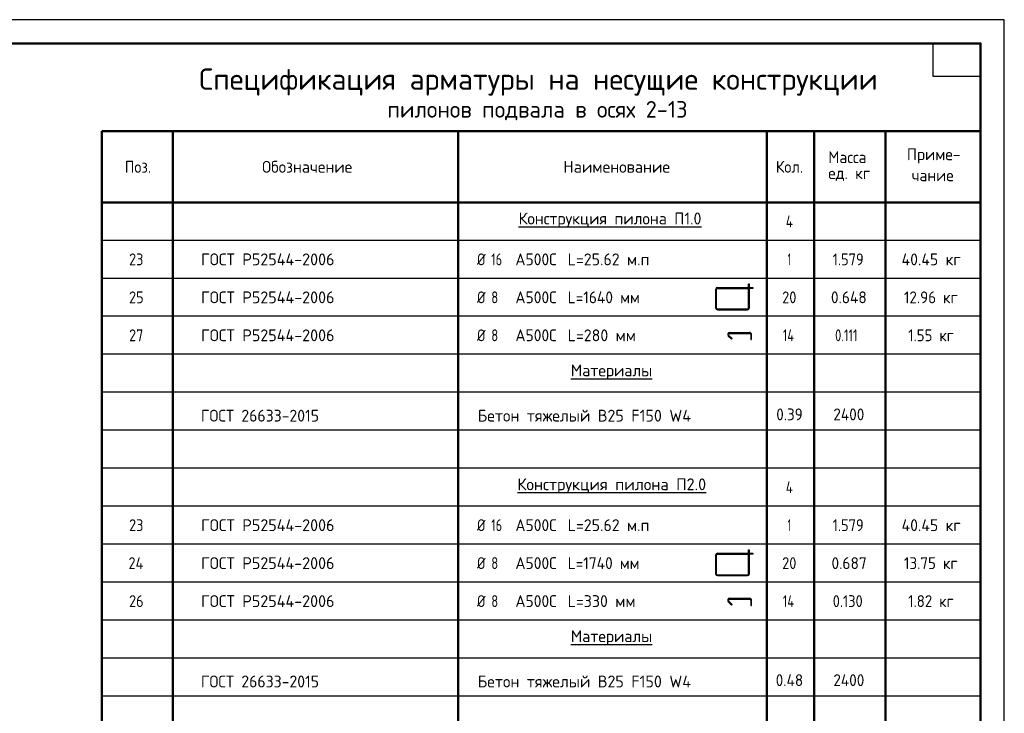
# Model space of a CAD drawing. Header units: millimetres. Extents: x 0 to 42000, y 0 to 29700.
# Tile 4 of 4: x 21273 to 42000, y 15086 to 29700. Entities that reach past the tile are written whole.
import ezdxf

# ---------------------------------------------------------------- set-up
doc = ezdxf.new("R2010")
doc.units = ezdxf.units.MM
doc.layers.add('Standard', color=7, linetype='Continuous', lineweight=25)
doc.styles.add('ISOCPEUR', font='txt')

msp = doc.modelspace()

# ---------------------------------------------------------------- linework, layer by layer
at = {"layer": 'Standard', "color": 7, "linetype": 'Continuous', "lineweight": 35, "transparency": 33554687}
for p, q in [((41500, 27600), (41500, 20500)), ((41500, 27200), (41500, 20100))]:
    msp.add_line(p, q, dxfattribs=at)
at = {"layer": 'Standard', "color": 7, "linetype": 'Continuous', "lineweight": 50, "transparency": 33554687}
for p, q in [((41500, 27350), (23000, 27350)), ((23000, 27350), (23000, 25850)), ((24500, 27350), (24500, 25850)), ((30500, 27350), (30500, 25850)), ((37000, 27350), (37000, 25850)), ((38000, 27350), (38000, 25850)), ((39500, 27350), (39500, 25850)), ((41500, 27350), (41500, 25850)), ((41500, 27100), (41500, 23200)), ((41500, 25850), (23000, 25850)), ((23000, 25850), (23000, 9050)), ((24500, 25850), (24500, 9050)), ((30500, 25850), (30500, 9050)), ((37000, 25850), (37000, 9050)), ((38000, 25850), (38000, 9050)), ((39500, 25850), (39500, 9050)), ((41500, 25850), (41500, 9050))]:
    msp.add_line(p, q, dxfattribs=at)
at = {"layer": 'Standard', "color": 7, "linetype": 'Continuous', "lineweight": -3, "transparency": 33554687}
for p, q in [((41500, 25050), (23000, 25050)), ((41500, 24250), (23000, 24250)), ((35959, 24057), (36612, 24057)), ((35926, 23621), (35926, 24024)), ((35944, 23621), (35944, 24024)), ((35959, 24039), (36612, 24039)), ((41500, 23450), (23000, 23450)), ((35959, 23606), (36597, 23606)), ((35959, 23588), (36597, 23588)), ((36221, 23111), (36636, 23111)), ((36221, 23091), (36637, 23091)), ((41500, 22650), (23000, 22650)), ((41500, 21850), (23000, 21850)), ((41500, 21050), (23000, 21050)), ((41500, 20250), (23000, 20250)), ((41500, 19450), (23000, 19450)), ((41500, 18650), (23000, 18650)), ((35959, 18457), (36612, 18457)), ((35926, 18021), (35926, 18424)), ((35944, 18021), (35944, 18424)), ((35959, 18439), (36612, 18439)), ((41500, 17850), (23000, 17850)), ((35959, 18006), (36597, 18006)), ((35959, 17988), (36597, 17988)), ((36221, 17511), (36636, 17511)), ((36221, 17491), (36637, 17491)), ((41500, 17050), (23000, 17050)), ((41500, 16250), (23000, 16250)), ((41500, 15450), (23000, 15450))]:
    msp.add_line(p, q, dxfattribs=at)
at = {"layer": 'Standard', "color": 7, "linetype": 'Continuous', "lineweight": 25, "transparency": 33554687}
for points in [[(0, 0), (42000, 0), (42000, 29700), (0, 29700), (0, 0)], [(41500, 29200), (41500, 28500), (40500, 28500), (40500, 29200), (41500, 29200)]]:
    msp.add_lwpolyline(points, close=True, dxfattribs=at)
at = {"layer": 'Standard', "color": 7, "linetype": 'Continuous', "lineweight": 50, "transparency": 33554687}
msp.add_lwpolyline([(2000, 29200), (41500, 29200), (41500, 500), (2000, 500), (2000, 29200)], close=True, dxfattribs=at)
at = {"layer": 'Standard', "color": 7, "linetype": 'Continuous', "lineweight": 25, "transparency": 33554687}
msp.add_lwpolyline([(41500, 29200), (2000, 29200), (2000, 500), (41500, 500), (41500, 29200)], dxfattribs=at)
at = {"layer": 'Standard', "color": 7, "linetype": 'Continuous', "lineweight": -3, "transparency": 33554687}
for points in [[(36612, 23621), (36612, 24132), (36630, 24132), (36630, 23621)], [(36630, 24057), (36705, 24057), (36705, 24039), (36630, 24039)], [(36189, 23035), (36256, 22968), (36270, 22982), (36203, 23049)], [(36662, 23066), (36662, 22960), (36681, 22960), (36681, 23067)], [(36612, 18021), (36612, 18532), (36630, 18532), (36630, 18021)], [(36630, 18457), (36705, 18457), (36705, 18439), (36630, 18439)], [(36189, 17435), (36256, 17368), (36270, 17382), (36203, 17449)], [(36662, 17466), (36662, 17360), (36681, 17360), (36681, 17467)]]:
    msp.add_lwpolyline(points, dxfattribs=at)
for centre, radius, start, end in [((35959, 24024), 33, 90, 180), ((35959, 24024), 15, 90, 180), ((35959, 23621), 33, 180, 270), ((35959, 23621), 15, 180, 270), ((36597, 23621), 15, 270, 0), ((36597, 23621), 33, 270, 0), ((36221, 23067), 44.5, 90, 225), ((36221, 23066), 25, 90, 225), ((36636, 23067), 44.5, 0, 90), ((36637, 23066), 25, 0, 90), ((35959, 18424), 33, 90, 180), ((35959, 18424), 15, 90, 180), ((35959, 18021), 33, 180, 270), ((35959, 18021), 15, 180, 270), ((36597, 18021), 15, 270, 0), ((36597, 18021), 33, 270, 0), ((36221, 17467), 44.5, 90, 225), ((36221, 17466), 25, 90, 225), ((36636, 17467), 44.5, 0, 90), ((36637, 17466), 25, 0, 90)]:
    msp.add_arc(centre, radius, start, end, dxfattribs=at)

# ---------------------------------------------------------------- texts
at = {"layer": 'Standard', "color": 7, "linetype": 'Continuous', "lineweight": 50, "transparency": 33554687, "attachment_point": 7, "style": 'ISOCPEUR'}
for s, insert, char_height, width in [('\\W0.99;Спецификация арматуры на несущие конструкции', (25050, 28100), 450, 14615.97), ('\\W0.98;пилонов подвала в осях 2-13', (29010, 27580), 350, 6607.56)]:
    msp.add_mtext(s, dxfattribs=dict(at, insert=insert, char_height=char_height, width=width))
at = {"layer": 'Standard', "color": 7, "linetype": 'Continuous', "lineweight": 25, "transparency": 33554687, "char_height": 250, "attachment_point": 7, "style": 'ISOCPEUR'}
for s, insert, width in [('\\W0.97;Обозначение', (26376, 26475), 2082.85), ('\\W0.95;Масса', (38294, 26677), 1043.43), ('\\W0.96;Приме-', (39950, 26671), 1218.74), ('\\W0.92;Поз.', (23484, 26475), 727.49), ('\\W0.98;Наименование', (32717, 26475), 2320.66), ('\\W0.93;Кол.', (37191, 26475), 740.2), ('\\W0.95;ед. кг', (38294, 26302), 1042.91), ('\\W0.95;чание', (40050, 26296), 1017.69), ('\\W0.97;{\\LКонструкция пилона П1.0}', (31775, 25318), 4069.67), ('\\W0.80;4', (37400, 25325), 299.87), ('\\W0.87;23', (23575, 24525), 459.01), ('\\W0.98;ГОСТ Р52544-2006', (25090, 24525), 3020.99), ('\\W0.83;Ø', (30900, 24525), 354.17), ('\\W0.75;16', (31199, 24525), 393.57), ('\\W0.95;А500С', (31707, 24525), 1042.9), ('\\W0.97;L=25.62 м.п', (32808, 24525), 1845.19), ('\\W0.56;1', (37438, 24525), 194.43), ('\\W0.88;1.579', (38388, 24525), 834.26), ('\\W0.96;40.45 кг', (39838, 24525), 1444.59), ('\\W0.87;25', (23575, 23725), 459.01), ('\\W0.98;ГОСТ Р52544-2006', (25090, 23725), 3020.99), ('\\W0.83;Ø', (30900, 23725), 354.17), ('\\W0.78;8', (31199, 23725), 272.01), ('\\W0.95;А500С', (31707, 23725), 1042.9), ('\\W0.94;L=1640 мм', (32808, 23725), 1691.68), ('\\W0.87;20', (37325, 23725), 459.01), ('\\W0.94;0.648', (38350, 23725), 916.95), ('\\W0.92;12.96 кг', (39888, 23725), 1339.75), ('\\W0.87;27', (23575, 22925), 459.01), ('\\W0.98;ГОСТ Р52544-2006', (25090, 22925), 3020.99), ('\\W0.83;Ø', (30900, 22925), 354.17), ('\\W0.78;8', (31199, 22925), 272.01), ('\\W0.95;А500С', (31707, 22925), 1042.9), ('\\W0.97;L=280 мм', (32808, 22925), 1544.86), ('\\W0.76;14', (37338, 22925), 420.47), ('\\W0.76;0.111', (38438, 22925), 719.42), ('\\W0.91;1.55 кг', (39975, 22925), 1163.46), ('\\W0.97;{\\LМатериалы}', (32875, 22118), 1870.54), ('\\W0.96;ГОСТ 26633-2015', (25088, 21232), 2718.62), ('\\W0.98;Бетон тяжелый В25 F150 W4', (30914, 21232), 4695.09), ('\\W0.92;0.39', (37200, 21259), 714.78), ('\\W0.93;2400', (38401, 21259), 841.35), ('\\W0.99;{\\LКонструкция пилона П2.0}', (31750, 19718), 4121.07), ('\\W0.80;4', (37400, 19725), 299.87), ('\\W0.87;23', (23575, 18925), 459.01), ('\\W0.98;ГОСТ Р52544-2006', (25090, 18925), 3020.99), ('\\W0.83;Ø', (30900, 18925), 354.17), ('\\W0.75;16', (31199, 18925), 393.57), ('\\W0.95;А500С', (31707, 18925), 1042.9), ('\\W0.97;L=25.62 м.п', (32808, 18925), 1845.19), ('\\W0.56;1', (37438, 18925), 194.43), ('\\W0.88;1.579', (38388, 18925), 834.26), ('\\W0.96;40.45 кг', (39838, 18925), 1444.59), ('\\W0.88;24', (23562, 18125), 485), ('\\W0.98;ГОСТ Р52544-2006', (25090, 18125), 3020.99), ('\\W0.83;Ø', (30900, 18125), 354.17), ('\\W0.78;8', (31199, 18125), 272.01), ('\\W0.95;А500С', (31707, 18125), 1042.9), ('\\W0.94;L=1740 мм', (32808, 18125), 1691.68), ('\\W0.87;20', (37325, 18125), 459.01), ('\\W0.94;0.687', (38362, 18125), 891.68), ('\\W0.92;13.75 кг', (39888, 18125), 1339.75), ('\\W0.87;26', (23575, 17325), 459.01), ('\\W0.98;ГОСТ Р52544-2006', (25090, 17325), 3020.99), ('\\W0.83;Ø', (30900, 17325), 354.17), ('\\W0.78;8', (31199, 17325), 272.01), ('\\W0.95;А500С', (31707, 17325), 1042.9), ('\\W0.97;L=330 мм', (32808, 17325), 1544.86), ('\\W0.76;14', (37338, 17325), 420.47), ('\\W0.88;0.130', (38388, 17325), 834.26), ('\\W0.91;1.82 кг', (39975, 17325), 1163.46), ('\\W0.97;{\\LМатериалы}', (32875, 16518), 1870.54), ('\\W0.96;ГОСТ 26633-2015', (25088, 15632), 2718.62), ('\\W0.98;Бетон тяжелый В25 F150 W4', (30914, 15632), 4695.09), ('\\W0.93;0.48', (37188, 15659), 740.19), ('\\W0.93;2400', (38401, 15659), 841.35)]:
    msp.add_mtext(s, dxfattribs=dict(at, insert=insert, width=width))

doc.saveas('drawing.dxf')
